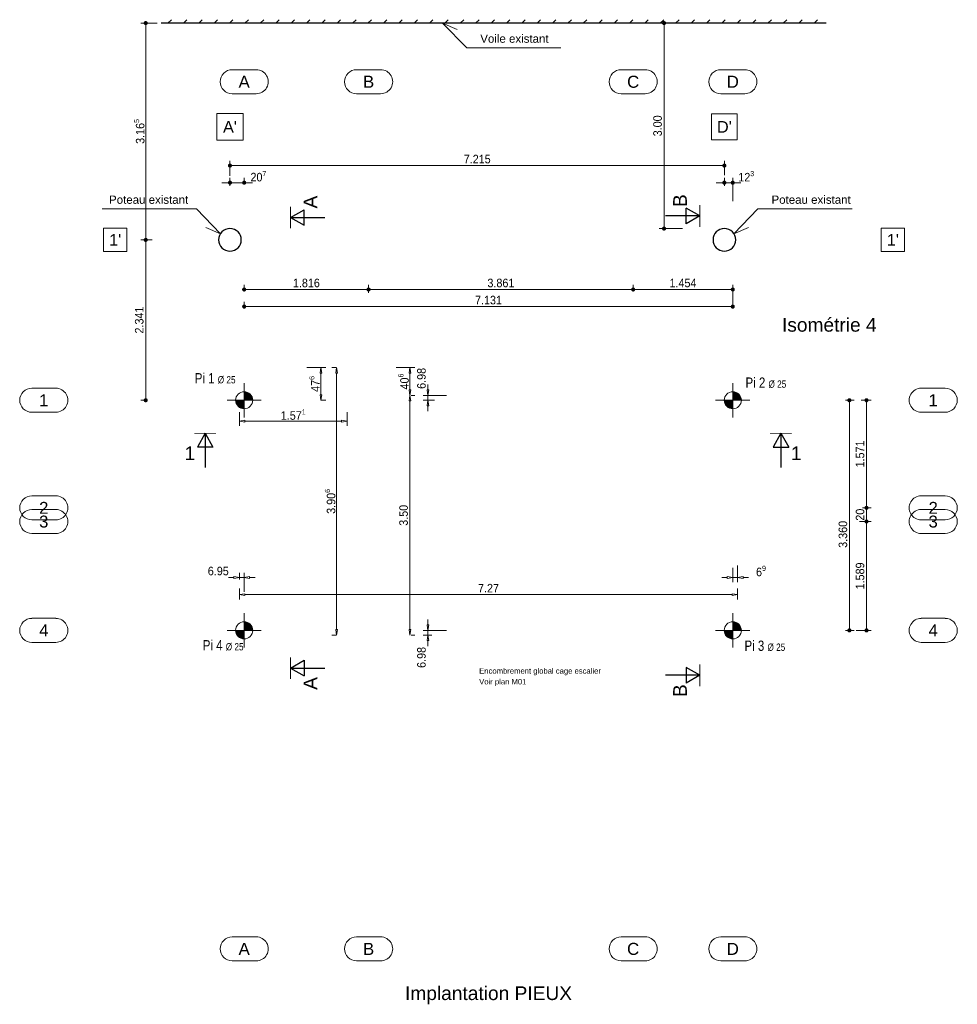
# Model space of a CAD drawing. Header units: metres. Extents: x -72 to 55, y -2 to 35.
# Tile 1 of 8: x -72 to -58, y 12 to 26. Entities that reach past the tile are written whole.
import ezdxf
from ezdxf.enums import TextEntityAlignment as Align

# ---------------------------------------------------------------- set-up
doc = ezdxf.new("R2010")
doc.units = ezdxf.units.M
for name, color, linetype in [('FOND. ESCAL. SECOURS . Implantation PIEUX', 7, 'Continuous'), ('FOND. ESCAL. SECOURS . Implantation PIEUX. Habillage', 7, 'Continuous'), ('FOND. ESCAL. SECOURS . Isométrie 4', 7, 'Continuous')]:
    doc.layers.add(name, color=color, linetype=linetype)
doc.styles.add('Arial', font='arial.ttf')
doc.styles.add('GrAnnotations', font='simplex.shx', dxfattribs={"height": 0.15})
doc.styles.add('GrCotations', font='arial.ttf', dxfattribs={"width": 0.9})
doc.styles.add('GrCoupe', font='swissli.ttf', dxfattribs={"height": 0.2})
doc.styles.add('GrTitreDessin', font='swissli.ttf', dxfattribs={"height": 0.2})
doc.styles.add('GrTrame', font='arial.ttf', dxfattribs={"height": 0.17})

msp = doc.modelspace()

# ---------------------------------------------------------------- hatches: boundary and pattern name
at = {"layer": 'FOND. ESCAL. SECOURS . Implantation PIEUX', "linetype": 'Continuous', "lineweight": 5}
h = msp.add_hatch(dxfattribs=at)
h.set_pattern_fill('ANSI31', color=252, scale=0.05)
h.set_pattern_definition([(45, (-43.29778, 0), (-0.1122532, 0.1122532), [])])
h.paths.add_polyline_path([(-59.932, 26.123), (-69.635, 26.123), (-69.635, 26.073), (-59.932, 26.073)])
at = {"layer": 'FOND. ESCAL. SECOURS . Implantation PIEUX', "linetype": 'Continuous', "lineweight": 20}
h = msp.add_hatch(color=140, dxfattribs=at)
edge = h.paths.add_edge_path()
edge.add_arc((-68.423, 20.567), 0.125, 180, 270)
edge.add_line((-68.423, 20.442), (-68.423, 20.567))
edge.add_line((-68.423, 20.567), (-68.548, 20.567))
h = msp.add_hatch(color=140, dxfattribs=at)
edge = h.paths.add_edge_path()
edge.add_line((-68.423, 20.567), (-68.298, 20.567))
edge.add_arc((-68.423, 20.567), 0.125, 0, 90)
edge.add_line((-68.423, 20.692), (-68.423, 20.567))
h = msp.add_hatch(color=140, dxfattribs=at)
edge = h.paths.add_edge_path()
edge.add_arc((-61.292, 20.567), 0.125, 180, 270)
edge.add_line((-61.292, 20.442), (-61.292, 20.567))
edge.add_line((-61.292, 20.567), (-61.417, 20.567))
h = msp.add_hatch(color=140, dxfattribs=at)
edge = h.paths.add_edge_path()
edge.add_line((-61.292, 20.567), (-61.167, 20.567))
edge.add_arc((-61.292, 20.567), 0.125, 0, 90)
edge.add_line((-61.292, 20.692), (-61.292, 20.567))
h = msp.add_hatch(color=140, dxfattribs=at)
edge = h.paths.add_edge_path()
edge.add_line((-68.423, 17.207), (-68.298, 17.207))
edge.add_arc((-68.423, 17.207), 0.125, 0, 90)
edge.add_line((-68.423, 17.332), (-68.423, 17.207))
h = msp.add_hatch(color=140, dxfattribs=at)
edge = h.paths.add_edge_path()
edge.add_line((-61.292, 17.207), (-61.167, 17.207))
edge.add_arc((-61.292, 17.207), 0.125, 0, 90)
edge.add_line((-61.292, 17.332), (-61.292, 17.207))
h = msp.add_hatch(color=140, dxfattribs=at)
edge = h.paths.add_edge_path()
edge.add_arc((-68.423, 17.207), 0.125, 180, 270)
edge.add_line((-68.423, 17.082), (-68.423, 17.207))
edge.add_line((-68.423, 17.207), (-68.548, 17.207))
h = msp.add_hatch(color=140, dxfattribs=at)
edge = h.paths.add_edge_path()
edge.add_arc((-61.292, 17.207), 0.125, 180, 270)
edge.add_line((-61.292, 17.082), (-61.292, 17.207))
edge.add_line((-61.292, 17.207), (-61.417, 17.207))

# ---------------------------------------------------------------- linework, layer by layer
at = {"layer": 'FOND. ESCAL. SECOURS . Implantation PIEUX', "color": 42, "linetype": 'Continuous', "lineweight": 18}
for p, q in [((-69.695, 26.073), (-69.93, 26.073)), ((-62.025, 26.073), (-62.365, 26.073)), ((-68.63, 23.844), (-68.63, 24.063)), ((-61.415, 23.853), (-61.415, 24.063)), ((-68.63, 23.696), (-68.63, 23.813)), ((-68.423, 23.743), (-68.423, 23.813)), ((-61.415, 23.696), (-61.415, 23.813)), ((-61.292, 23.473), (-61.292, 23.813)), ((-62.025, 23.073), (-62.365, 23.073)), ((-69.855, 22.908), (-69.93, 22.908)), ((-69.764, 22.908), (-69.93, 22.908)), ((-68.423, 22.184), (-68.423, 22.254)), ((-66.607, 22.137), (-66.607, 22.254)), ((-66.607, 22.137), (-66.607, 22.254)), ((-62.746, 22.162), (-62.746, 22.254)), ((-62.746, 22.162), (-62.746, 22.254)), ((-61.292, 21.914), (-61.292, 22.254)), ((-68.423, 21.934), (-68.423, 22.004)), ((-61.292, 21.934), (-61.292, 22.004)), ((-67.508, 21.043), (-67.233, 21.043)), ((-67.08, 21.043), (-67.144, 21.043)), ((-66.207, 21.043), (-65.933, 21.043)), ((-69.855, 20.567), (-69.93, 20.567)), ((-67.303, 20.567), (-67.233, 20.567)), ((-65.986, 20.637), (-65.933, 20.637)), ((-65.986, 20.637), (-65.933, 20.637)), ((-65.471, 20.637), (-65.811, 20.637)), ((-65.644, 20.567), (-65.811, 20.567)), ((-59.648, 20.567), (-59.52, 20.567)), ((-59.42, 20.567), (-59.27, 20.567)), ((-68.492, 20.395), (-68.492, 20.193)), ((-66.921, 20.395), (-66.921, 20.193)), ((-59.398, 18.996), (-59.27, 18.996)), ((-59.398, 18.996), (-59.27, 18.996)), ((-59.444, 18.796), (-59.27, 18.796)), ((-59.398, 18.796), (-59.27, 18.796)), ((-61.292, 18.12), (-61.292, 17.909)), ((-61.222, 18.156), (-61.222, 17.909)), ((-68.492, 17.949), (-68.492, 18.049)), ((-68.423, 17.769), (-68.423, 18.049)), ((-68.492, 17.818), (-68.492, 17.659)), ((-61.222, 17.818), (-61.222, 17.659)), ((-67.08, 17.138), (-67.144, 17.138)), ((-65.986, 17.138), (-65.933, 17.138)), ((-65.471, 17.207), (-65.811, 17.207)), ((-65.683, 17.138), (-65.811, 17.138)), ((-59.648, 17.207), (-59.52, 17.207)), ((-59.49, 17.207), (-59.27, 17.207))]:
    msp.add_line(p, q, dxfattribs=at)
at = {"layer": 'FOND. ESCAL. SECOURS . Implantation PIEUX', "color": 40, "linetype": 'Continuous', "lineweight": 18}
for p, q in [((-69.86, 26.043), (-69.86, 26.013)), ((-62.295, 26.043), (-62.295, 26.013)), ((-69.86, 22.968), (-69.86, 26.013)), ((-62.295, 23.133), (-62.295, 26.013)), ((-68.6, 23.993), (-68.57, 23.993)), ((-68.57, 23.993), (-61.475, 23.993)), ((-61.445, 23.993), (-61.475, 23.993)), ((-68.69, 23.743), (-68.75, 23.743)), ((-68.66, 23.743), (-68.69, 23.743)), ((-68.423, 23.743), (-68.63, 23.743)), ((-68.393, 23.743), (-68.363, 23.743)), ((-68.363, 23.743), (-68.303, 23.743)), ((-61.475, 23.743), (-61.535, 23.743)), ((-61.445, 23.743), (-61.475, 23.743)), ((-61.292, 23.743), (-61.415, 23.743)), ((-61.262, 23.743), (-61.232, 23.743)), ((-61.232, 23.743), (-61.172, 23.743)), ((-62.295, 23.103), (-62.295, 23.133)), ((-69.86, 22.938), (-69.86, 22.968)), ((-69.86, 22.878), (-69.86, 22.848)), ((-69.86, 22.848), (-69.86, 20.627)), ((-68.393, 22.184), (-68.363, 22.184)), ((-68.363, 22.184), (-66.667, 22.184)), ((-66.637, 22.184), (-66.667, 22.184)), ((-66.577, 22.184), (-66.547, 22.184)), ((-62.806, 22.184), (-66.547, 22.184)), ((-62.776, 22.184), (-62.806, 22.184)), ((-62.716, 22.184), (-62.686, 22.184)), ((-62.686, 22.184), (-61.352, 22.184)), ((-61.322, 22.184), (-61.352, 22.184)), ((-68.393, 21.934), (-68.363, 21.934)), ((-68.363, 21.934), (-61.352, 21.934)), ((-61.322, 21.934), (-61.352, 21.934)), ((-67.316, 20.963), (-67.303, 21.043)), ((-67.303, 21.043), (-67.289, 20.963)), ((-67.087, 20.963), (-67.074, 21.043)), ((-67.074, 21.043), (-67.06, 20.963)), ((-66.016, 20.963), (-66.003, 21.043)), ((-66.003, 21.043), (-65.989, 20.963)), ((-67.316, 20.963), (-67.289, 20.963)), ((-67.303, 20.647), (-67.303, 20.963)), ((-67.087, 20.963), (-67.06, 20.963)), ((-67.074, 17.218), (-67.074, 20.963)), ((-66.016, 20.963), (-65.989, 20.963)), ((-66.003, 20.717), (-66.003, 20.963)), ((-66.003, 20.637), (-66.016, 20.717)), ((-65.989, 20.717), (-66.016, 20.717)), ((-65.989, 20.717), (-66.003, 20.637)), ((-65.741, 20.637), (-65.754, 20.717)), ((-65.728, 20.717), (-65.754, 20.717)), ((-65.741, 20.717), (-65.741, 20.797)), ((-65.728, 20.717), (-65.741, 20.637)), ((-69.86, 20.597), (-69.86, 20.627)), ((-67.303, 20.567), (-67.316, 20.647)), ((-67.289, 20.647), (-67.316, 20.647)), ((-67.289, 20.647), (-67.303, 20.567)), ((-66.016, 20.557), (-66.003, 20.637)), ((-66.016, 20.557), (-65.989, 20.557)), ((-66.003, 20.637), (-65.989, 20.557)), ((-66.003, 20.557), (-66.003, 17.218)), ((-65.754, 20.487), (-65.741, 20.567)), ((-65.741, 20.637), (-65.741, 20.567)), ((-65.741, 20.567), (-65.728, 20.487)), ((-65.754, 20.487), (-65.728, 20.487)), ((-65.741, 20.487), (-65.741, 20.407)), ((-59.59, 20.537), (-59.59, 20.507)), ((-59.59, 20.507), (-59.59, 17.267)), ((-59.34, 20.537), (-59.34, 20.507)), ((-59.34, 20.507), (-59.34, 19.056)), ((-68.492, 20.263), (-68.412, 20.276)), ((-68.412, 20.249), (-68.412, 20.276)), ((-67.001, 20.276), (-66.921, 20.263)), ((-67.001, 20.276), (-67.001, 20.249)), ((-68.412, 20.249), (-68.492, 20.263)), ((-68.412, 20.263), (-67.001, 20.263)), ((-66.921, 20.263), (-67.001, 20.249)), ((-59.34, 19.056), (-59.34, 19.116)), ((-59.34, 19.026), (-59.34, 19.056)), ((-59.34, 19.026), (-59.34, 19.056)), ((-59.34, 18.996), (-59.34, 18.796)), ((-59.34, 18.766), (-59.34, 18.736)), ((-59.34, 18.766), (-59.34, 18.736)), ((-59.34, 18.736), (-59.34, 18.676)), ((-59.34, 18.736), (-59.34, 17.267)), ((-68.572, 17.979), (-68.652, 17.979)), ((-68.572, 17.992), (-68.492, 17.979)), ((-68.572, 17.992), (-68.572, 17.966)), ((-68.492, 17.979), (-68.572, 17.966)), ((-68.492, 17.979), (-68.423, 17.979)), ((-68.423, 17.979), (-68.343, 17.992)), ((-68.343, 17.966), (-68.423, 17.979)), ((-68.343, 17.966), (-68.343, 17.992)), ((-68.343, 17.979), (-68.263, 17.979)), ((-61.372, 17.979), (-61.452, 17.979)), ((-61.372, 17.992), (-61.292, 17.979)), ((-61.372, 17.992), (-61.372, 17.966)), ((-61.292, 17.979), (-61.372, 17.966)), ((-61.292, 17.979), (-61.222, 17.979)), ((-61.222, 17.979), (-61.142, 17.992)), ((-61.142, 17.966), (-61.222, 17.979)), ((-61.142, 17.966), (-61.142, 17.992)), ((-61.142, 17.979), (-61.062, 17.979)), ((-68.492, 17.729), (-68.412, 17.742)), ((-68.412, 17.716), (-68.492, 17.729)), ((-68.412, 17.716), (-68.412, 17.742)), ((-61.302, 17.729), (-68.412, 17.729)), ((-61.302, 17.742), (-61.222, 17.729)), ((-61.302, 17.742), (-61.302, 17.716)), ((-61.222, 17.729), (-61.302, 17.716)), ((-65.741, 17.207), (-65.754, 17.287)), ((-65.728, 17.287), (-65.754, 17.287)), ((-65.741, 17.287), (-65.741, 17.367)), ((-65.728, 17.287), (-65.741, 17.207)), ((-59.59, 17.237), (-59.59, 17.267)), ((-59.34, 17.237), (-59.34, 17.267)), ((-67.074, 17.138), (-67.087, 17.218)), ((-67.06, 17.218), (-67.087, 17.218)), ((-67.06, 17.218), (-67.074, 17.138)), ((-66.003, 17.138), (-66.016, 17.218)), ((-65.989, 17.218), (-66.016, 17.218)), ((-65.989, 17.218), (-66.003, 17.138)), ((-65.754, 17.058), (-65.741, 17.138)), ((-65.741, 17.207), (-65.741, 17.138)), ((-65.741, 17.138), (-65.728, 17.058)), ((-65.754, 17.058), (-65.728, 17.058)), ((-65.741, 17.058), (-65.741, 16.978))]:
    msp.add_line(p, q, dxfattribs=at)
at = {"layer": 'FOND. ESCAL. SECOURS . Implantation PIEUX', "color": 252, "linetype": 'Continuous', "lineweight": 30}
msp.add_line((-59.927, 26.073), (-69.635, 26.073), dxfattribs=at)
at = {"layer": 'FOND. ESCAL. SECOURS . Implantation PIEUX', "color": 6, "linetype": 'Continuous', "lineweight": 18}
for p, q in [((-68.598, 25.393), (-68.247, 25.393)), ((-66.782, 25.393), (-66.431, 25.393)), ((-62.921, 25.393), (-62.57, 25.393)), ((-61.467, 25.393), (-61.116, 25.393)), ((-68.598, 25.042), (-68.247, 25.042)), ((-66.782, 25.042), (-66.431, 25.042)), ((-62.921, 25.042), (-62.57, 25.042)), ((-61.467, 25.042), (-61.116, 25.042)), ((-68.823, 24.365), (-68.823, 24.751)), ((-68.823, 24.751), (-68.437, 24.751)), ((-68.437, 24.751), (-68.437, 24.365)), ((-61.602, 24.371), (-61.602, 24.746)), ((-61.602, 24.746), (-61.227, 24.746)), ((-61.227, 24.746), (-61.227, 24.371)), ((-68.437, 24.365), (-68.823, 24.365)), ((-61.227, 24.371), (-61.602, 24.371)), ((-70.475, 22.738), (-70.475, 23.079)), ((-70.475, 23.079), (-70.134, 23.079)), ((-70.134, 23.079), (-70.134, 22.738)), ((-59.125, 22.738), (-59.125, 23.079)), ((-59.125, 23.079), (-58.784, 23.079)), ((-58.784, 23.079), (-58.784, 22.738)), ((-70.134, 22.738), (-70.475, 22.738)), ((-58.784, 22.738), (-59.125, 22.738)), ((-71.523, 20.743), (-71.172, 20.743)), ((-58.542, 20.743), (-58.191, 20.743)), ((-71.523, 20.392), (-71.172, 20.392)), ((-58.542, 20.392), (-58.191, 20.392)), ((-71.523, 19.172), (-71.172, 19.172)), ((-58.542, 19.172), (-58.191, 19.172)), ((-71.523, 18.972), (-71.172, 18.972)), ((-58.542, 18.972), (-58.191, 18.972)), ((-71.523, 18.821), (-71.172, 18.821)), ((-58.542, 18.821), (-58.191, 18.821)), ((-71.523, 18.621), (-71.172, 18.621)), ((-58.542, 18.621), (-58.191, 18.621)), ((-71.523, 17.383), (-71.172, 17.383)), ((-58.542, 17.383), (-58.191, 17.383)), ((-71.523, 17.032), (-71.172, 17.032)), ((-58.542, 17.032), (-58.191, 17.032)), ((-68.598, 12.733), (-68.247, 12.733)), ((-66.782, 12.733), (-66.431, 12.733)), ((-62.921, 12.733), (-62.57, 12.733)), ((-61.467, 12.733), (-61.116, 12.733)), ((-68.598, 12.382), (-68.247, 12.382)), ((-66.782, 12.382), (-66.431, 12.382)), ((-62.921, 12.382), (-62.57, 12.382)), ((-61.467, 12.382), (-61.116, 12.382))]:
    msp.add_line(p, q, dxfattribs=at)
at = {"layer": 'FOND. ESCAL. SECOURS . Implantation PIEUX', "color": 7, "linetype": 'Continuous', "lineweight": -3, "extrusion": (1.49976e-32, 1.22465e-16, -1)}
for p, q in [((-67.747, 23.236), (-67.547, 23.349)), ((-67.547, 23.122), (-67.547, 23.349)), ((-67.747, 23.236), (-67.547, 23.236)), ((-67.747, 23.236), (-67.547, 23.122)), ((-67.547, 23.236), (-67.247, 23.236))]:
    msp.add_line(p, q, dxfattribs=at)
at = {"layer": 'FOND. ESCAL. SECOURS . Implantation PIEUX', "color": 7, "linetype": 'Continuous', "lineweight": -3}
for p, q in [((-61.772, 23.257), (-61.972, 23.37)), ((-61.972, 23.143), (-61.972, 23.37)), ((-61.972, 23.257), (-62.272, 23.257)), ((-61.772, 23.257), (-61.972, 23.257)), ((-61.772, 23.257), (-61.972, 23.143)), ((-68.991, 20.084), (-69.105, 19.884)), ((-68.991, 20.084), (-68.991, 19.884)), ((-68.991, 20.084), (-68.878, 19.884)), ((-68.878, 19.884), (-69.105, 19.884)), ((-68.991, 19.884), (-68.991, 19.584)), ((-67.747, 16.656), (-67.547, 16.77)), ((-67.547, 16.77), (-67.547, 16.543)), ((-67.747, 16.656), (-67.547, 16.656)), ((-67.747, 16.656), (-67.547, 16.543)), ((-67.547, 16.656), (-67.247, 16.656))]:
    msp.add_line(p, q, dxfattribs=at)
at = {"layer": 'FOND. ESCAL. SECOURS . Implantation PIEUX', "color": 140, "linetype": 'Continuous', "lineweight": 20}
for p, q in [((-68.423, 20.692), (-68.423, 20.817)), ((-61.292, 20.692), (-61.292, 20.817)), ((-68.673, 20.567), (-68.548, 20.567)), ((-68.548, 20.567), (-68.423, 20.567)), ((-68.423, 20.567), (-68.423, 20.692)), ((-68.423, 20.567), (-68.298, 20.567)), ((-68.423, 20.442), (-68.423, 20.567)), ((-68.298, 20.567), (-68.173, 20.567)), ((-61.542, 20.567), (-61.417, 20.567)), ((-61.417, 20.567), (-61.292, 20.567)), ((-61.292, 20.567), (-61.292, 20.692)), ((-61.292, 20.567), (-61.167, 20.567)), ((-61.292, 20.442), (-61.292, 20.567)), ((-61.167, 20.567), (-61.042, 20.567)), ((-68.423, 20.317), (-68.423, 20.442)), ((-61.292, 20.317), (-61.292, 20.442)), ((-68.423, 17.332), (-68.423, 17.457)), ((-61.292, 17.332), (-61.292, 17.457)), ((-68.423, 17.207), (-68.423, 17.332)), ((-61.292, 17.207), (-61.292, 17.332)), ((-68.673, 17.207), (-68.548, 17.207)), ((-68.548, 17.207), (-68.423, 17.207)), ((-68.423, 17.207), (-68.298, 17.207)), ((-68.423, 17.082), (-68.423, 17.207)), ((-68.298, 17.207), (-68.173, 17.207)), ((-61.542, 17.207), (-61.417, 17.207)), ((-61.417, 17.207), (-61.292, 17.207)), ((-61.292, 17.207), (-61.167, 17.207)), ((-61.292, 17.082), (-61.292, 17.207)), ((-61.167, 17.207), (-61.042, 17.207)), ((-68.423, 16.957), (-68.423, 17.082)), ((-61.292, 16.957), (-61.292, 17.082))]:
    msp.add_line(p, q, dxfattribs=at)
at = {"layer": 'FOND. ESCAL. SECOURS . Implantation PIEUX', "color": 7, "linetype": 'Continuous', "lineweight": -3, "extrusion": (1.22465e-16, -2.71926e-32, -1)}
for p, q in [((-60.589, 20.084), (-60.702, 19.884)), ((-60.589, 20.084), (-60.589, 19.884)), ((-60.589, 20.084), (-60.475, 19.884)), ((-60.702, 19.884), (-60.475, 19.884)), ((-60.589, 19.884), (-60.589, 19.584))]:
    msp.add_line(p, q, dxfattribs=at)
at = {"layer": 'FOND. ESCAL. SECOURS . Implantation PIEUX', "color": 7, "linetype": 'Continuous', "lineweight": -3, "extrusion": (0, -1.22465e-16, -1)}
for p, q in [((-61.972, 16.551), (-62.272, 16.551)), ((-61.772, 16.551), (-61.972, 16.665)), ((-61.972, 16.665), (-61.972, 16.438)), ((-61.772, 16.551), (-61.972, 16.551)), ((-61.772, 16.551), (-61.972, 16.438))]:
    msp.add_line(p, q, dxfattribs=at)
at = {"layer": 'FOND. ESCAL. SECOURS . Implantation PIEUX', "color": 40, "linetype": 'Continuous', "lineweight": -3, "const_width": 0.03}
for points in [[(-69.86, 26.058, 1), (-69.86, 26.088, 1)], [(-62.295, 26.058, 1), (-62.295, 26.088, 1)], [(-68.615, 23.993, 1), (-68.645, 23.993, 1)], [(-61.43, 23.993, 1), (-61.4, 23.993, 1)], [(-68.645, 23.743, 1), (-68.615, 23.743, 1)], [(-68.408, 23.743, 1), (-68.438, 23.743, 1)], [(-61.43, 23.743, 1), (-61.4, 23.743, 1)], [(-61.277, 23.743, 1), (-61.307, 23.743, 1)], [(-62.295, 23.088, 1), (-62.295, 23.058, 1)], [(-69.86, 22.893, 1), (-69.86, 22.923, 1)], [(-69.86, 22.923, 1), (-69.86, 22.893, 1)], [(-68.408, 22.184, 1), (-68.438, 22.184, 1)], [(-66.622, 22.184, 1), (-66.592, 22.184, 1)], [(-66.592, 22.184, 1), (-66.622, 22.184, 1)], [(-62.761, 22.184, 1), (-62.731, 22.184, 1)], [(-62.731, 22.184, 1), (-62.761, 22.184, 1)], [(-61.307, 22.184, 1), (-61.277, 22.184, 1)], [(-68.408, 21.934, 1), (-68.438, 21.934, 1)], [(-61.307, 21.934, 1), (-61.277, 21.934, 1)], [(-69.86, 20.582, 1), (-69.86, 20.552, 1)], [(-59.59, 20.552, 1), (-59.59, 20.582, 1)], [(-59.34, 20.552, 1), (-59.34, 20.582, 1)], [(-59.34, 19.011, 1), (-59.34, 18.981, 1)], [(-59.34, 19.011, 1), (-59.34, 18.981, 1)], [(-59.34, 18.781, 1), (-59.34, 18.811, 1)], [(-59.34, 18.781, 1), (-59.34, 18.811, 1)], [(-59.59, 17.222, 1), (-59.59, 17.192, 1)], [(-59.34, 17.222, 1), (-59.34, 17.192, 1)]]:
    msp.add_lwpolyline(points, format="xyb", close=True, dxfattribs=at)
at = {"layer": 'FOND. ESCAL. SECOURS . Implantation PIEUX', "color": 7, "linetype": 'Continuous', "lineweight": 5}
for points in [[(-63.801, 25.711), (-65.175, 25.711), (-65.527, 26.073), (-65.314, 25.98)], [(-70.495, 23.359), (-69.121, 23.359), (-68.769, 22.996), (-68.982, 23.09)], [(-59.55, 23.36), (-60.924, 23.36), (-61.276, 22.997), (-61.063, 23.091)]]:
    msp.add_lwpolyline(points, dxfattribs=at)
at = {"layer": 'FOND. ESCAL. SECOURS . Implantation PIEUX', "color": 7, "linetype": 'Continuous', "lineweight": -3, "extrusion": (1.49976e-32, 1.22465e-16, -1), "const_width": 0.012}
msp.add_lwpolyline([(67.747, 23.076), (67.747, 23.395)], dxfattribs=at)
at = {"layer": 'FOND. ESCAL. SECOURS . Implantation PIEUX', "color": 7, "linetype": 'Continuous', "lineweight": -3, "const_width": 0.012}
for points in [[(-61.772, 23.098), (-61.772, 23.416)], [(-68.832, 20.085), (-69.15, 20.084)], [(-67.747, 16.815), (-67.747, 16.497)]]:
    msp.add_lwpolyline(points, dxfattribs=at)
at = {"layer": 'FOND. ESCAL. SECOURS . Implantation PIEUX', "color": 7, "linetype": 'Continuous', "lineweight": -3, "extrusion": (1.22465e-16, -2.71926e-32, -1), "const_width": 0.012}
msp.add_lwpolyline([(60.748, 20.085), (60.43, 20.084)], dxfattribs=at)
at = {"layer": 'FOND. ESCAL. SECOURS . Implantation PIEUX', "color": 7, "linetype": 'Continuous', "lineweight": -3, "extrusion": (0, -1.22465e-16, -1), "const_width": 0.012}
msp.add_lwpolyline([(61.772, 16.71), (61.772, 16.392)], dxfattribs=at)
at = {"layer": 'FOND. ESCAL. SECOURS . Implantation PIEUX', "color": 6, "linetype": 'Continuous', "lineweight": 18, "extrusion": (0, 0, -1)}
for centre, major_axis, start_param, end_param in [((-68.598, 25.217), (-0.124, 0.124), 3.926991, 7.068583), ((-68.247, 25.217), (-0.124, 0.124), 0.785398, 3.926991), ((-66.782, 25.217), (-0.124, 0.124), 3.926991, 7.068583), ((-66.431, 25.217), (-0.124, 0.124), 0.785398, 3.926991), ((-62.921, 25.217), (-0.124, 0.124), 3.926991, 7.068583), ((-62.57, 25.217), (-0.124, 0.124), 0.785398, 3.926991), ((-61.467, 25.217), (-0.124, 0.124), 3.926991, 7.068583), ((-61.116, 25.217), (-0.124, 0.124), 0.785398, 3.926991), ((-71.523, 20.567), (-0.124, 0.124), 3.926991, 7.068583), ((-71.172, 20.567), (-0.124, 0.124), 0.785398, 3.926991), ((-58.542, 20.567), (0.124, 0.124), 2.356194, 5.497787), ((-58.191, 20.567), (0.124, 0.124), -0.785398, 2.356194), ((-71.523, 18.996), (-0.124, 0.124), 3.926991, 7.068583), ((-71.172, 18.996), (-0.124, 0.124), 0.785398, 3.926991), ((-58.542, 18.996), (0.124, 0.124), 2.356194, 5.497787), ((-58.191, 18.996), (0.124, 0.124), -0.785398, 2.356194), ((-71.523, 18.796), (-0.124, 0.124), 3.926991, 7.068583), ((-71.172, 18.796), (-0.124, 0.124), 0.785398, 3.926991), ((-58.542, 18.796), (0.124, 0.124), 2.356194, 5.497787), ((-58.191, 18.796), (0.124, 0.124), -0.785398, 2.356194), ((-71.523, 17.207), (-0.124, 0.124), 3.926991, 7.068583), ((-71.172, 17.207), (-0.124, 0.124), 0.785398, 3.926991), ((-58.542, 17.207), (0.124, 0.124), 2.356194, 5.497787), ((-58.191, 17.207), (0.124, 0.124), -0.785398, 2.356194), ((-68.598, 12.557), (-0.124, 0.124), 3.926991, 7.068583), ((-68.247, 12.557), (-0.124, 0.124), 0.785398, 3.926991), ((-66.782, 12.557), (-0.124, 0.124), 3.926991, 7.068583), ((-66.431, 12.557), (-0.124, 0.124), 0.785398, 3.926991), ((-62.921, 12.557), (-0.124, 0.124), 3.926991, 7.068583), ((-62.57, 12.557), (-0.124, 0.124), 0.785398, 3.926991), ((-61.467, 12.557), (-0.124, 0.124), 3.926991, 7.068583), ((-61.116, 12.557), (-0.124, 0.124), 0.785398, 3.926991)]:
    msp.add_ellipse(centre, major_axis=major_axis, ratio=1, start_param=start_param, end_param=end_param, dxfattribs=at)
at = {"layer": 'FOND. ESCAL. SECOURS . Implantation PIEUX', "color": 7, "linetype": 'Continuous', "lineweight": 30}
for centre in [(-68.63, 22.908), (-61.415, 22.908)]:
    msp.add_ellipse(centre, major_axis=(0.117, 0.117), ratio=1, start_param=5.497787, end_param=11.780972, dxfattribs=at)
at = {"layer": 'FOND. ESCAL. SECOURS . Implantation PIEUX', "color": 140, "linetype": 'Continuous', "lineweight": 20}
for centre, major_axis, start_param, end_param in [((-68.423, 20.567), (-0.0884, 0.0884), -0.785398, 0.785398), ((-68.423, 20.567), (0.0884, 0.0884), 2.356194, 3.926991), ((-68.423, 20.567), (0.0884, 0.0884), 5.497787, 7.068583), ((-68.423, 20.567), (-0.0884, 0.0884), 2.356194, 3.926991), ((-61.292, 20.567), (-0.0884, 0.0884), -0.785398, 0.785398), ((-61.292, 20.567), (0.0884, 0.0884), 2.356194, 3.926991), ((-61.292, 20.567), (0.0884, 0.0884), 5.497787, 7.068583), ((-61.292, 20.567), (-0.0884, 0.0884), 2.356194, 3.926991), ((-68.423, 17.207), (-0.0884, 0.0884), -0.785398, 0.785398), ((-68.423, 17.207), (0.0884, 0.0884), 5.497787, 7.068583), ((-61.292, 17.207), (-0.0884, 0.0884), -0.785398, 0.785398), ((-61.292, 17.207), (0.0884, 0.0884), 5.497787, 7.068583), ((-68.423, 17.207), (0.0884, 0.0884), 2.356194, 3.926991), ((-68.423, 17.207), (-0.0884, 0.0884), 2.356194, 3.926991), ((-61.292, 17.207), (0.0884, 0.0884), 2.356194, 3.926991), ((-61.292, 17.207), (-0.0884, 0.0884), 2.356194, 3.926991)]:
    msp.add_ellipse(centre, major_axis=major_axis, ratio=1, start_param=start_param, end_param=end_param, dxfattribs=at)

# ---------------------------------------------------------------- texts
at = {"layer": 'FOND. ESCAL. SECOURS . Implantation PIEUX', "color": 5, "linetype": 'Continuous', "lineweight": 5, "style": 'GrTrame'}
for s, height, p in [('A', 0.176, (-68.423, 25.217)), ('B', 0.176, (-66.607, 25.217)), ('C', 0.176, (-62.746, 25.217)), ('D', 0.176, (-61.292, 25.217)), ("A'", 0.17, (-68.63, 24.558)), ("D'", 0.17, (-61.415, 24.558)), ("1'", 0.1707, (-70.305, 22.908)), ("1'", 0.1707, (-58.955, 22.908)), ('1', 0.174, (-71.348, 20.567)), ('1', 0.174, (-58.367, 20.567)), ('2', 0.174, (-71.348, 18.996)), ('2', 0.174, (-58.367, 18.996)), ('3', 0.174, (-71.348, 18.796)), ('3', 0.174, (-58.367, 18.796)), ('4', 0.174, (-71.348, 17.207)), ('4', 0.174, (-58.367, 17.207)), ('A', 0.176, (-68.423, 12.557)), ('B', 0.176, (-66.607, 12.557)), ('C', 0.176, (-62.746, 12.557)), ('D', 0.176, (-61.292, 12.557))]:
    msp.add_text(s, height=height, dxfattribs=at).set_placement(p, align=Align.MIDDLE_CENTER)
at = {"layer": 'FOND. ESCAL. SECOURS . Implantation PIEUX', "color": 7, "linetype": 'Continuous', "lineweight": 5, "char_height": 0.125, "attachment_point": 5, "rotation": 90, "style": 'GrCotations'}
for s, insert in [('\\A1;3.00', (-62.389, 24.573)), ('\\A1;3.16{\\H0.6x;\\S5^ ;}', (-69.954, 24.491)), ('\\A1;2.341', (-69.954, 21.738)), ('\\A1;6.98', (-65.835, 20.886)), ('\\A1;47{\\H0.6x;\\S6^ ;}', (-67.397, 20.805)), ('\\A1;40{\\H0.6x;\\S6^ ;}', (-66.096, 20.84)), ('\\A1;1.571', (-59.434, 19.782)), ('\\A1;3.90{\\H0.6x;\\S6^ ;}', (-67.168, 19.09)), ('\\A1;3.50', (-66.096, 18.887)), ('\\A1;20', (-59.434, 18.896)), ('\\A1;3.360', (-59.684, 18.609)), ('\\A1;1.589', (-59.434, 18.002)), ('\\A1;6.98', (-65.835, 16.812))]:
    msp.add_mtext(s, dxfattribs=dict(at, insert=insert))
at = {"layer": 'FOND. ESCAL. SECOURS . Implantation PIEUX', "color": 7, "linetype": 'Continuous', "lineweight": 5, "char_height": 0.125, "attachment_point": 5, "style": 'GrCotations'}
for s, insert in [('\\A1;7.215', (-65.022, 24.087)), ('\\A1;20{\\H0.6x;\\S7^ ;}', (-68.215, 23.837)), ('\\A1;12{\\H0.6x;\\S3^ ;}', (-61.095, 23.837)), ('\\A1;1.816', (-67.515, 22.278)), ('\\A1;3.861', (-64.676, 22.278)), ('\\A1;1.454', (-62.019, 22.278)), ('\\A1;7.131', (-64.857, 22.028)), ('\\A1;1.57{\\H0.6x;\\S1^ ;}', (-67.707, 20.357)), ('\\A1;6.95', (-68.801, 18.073)), ('\\A1;6{\\H0.6x;\\S9^ ;}', (-60.88, 18.073)), ('\\A1;7.27', (-64.857, 17.823))]:
    msp.add_mtext(s, dxfattribs=dict(at, insert=insert))
at = {"layer": 'FOND. ESCAL. SECOURS . Implantation PIEUX', "color": 7, "linetype": 'Continuous', "lineweight": -3, "char_height": 0.2, "attachment_point": 5, "rotation": 90, "style": 'GrCoupe'}
for s, insert in [('{A}', (-67.457, 23.46)), ('{B}', (-62.062, 23.481)), ('{A}', (-67.457, 16.432)), ('{B}', (-62.062, 16.327))]:
    msp.add_mtext(s, dxfattribs=dict(at, insert=insert))
at = {"layer": 'FOND. ESCAL. SECOURS . Implantation PIEUX', "color": 7, "linetype": 'Continuous', "lineweight": -3, "char_height": 0.2, "attachment_point": 5, "style": 'GrCoupe'}
for insert in [(-69.215, 19.794), (-60.365, 19.794)]:
    msp.add_mtext('{1}', dxfattribs=dict(at, insert=insert))
at = {"layer": 'FOND. ESCAL. SECOURS . Implantation PIEUX', "color": 252, "linetype": 'Continuous', "lineweight": 5, "insert": (-64.857, 12.01), "char_height": 0.2, "attachment_point": 2, "style": 'GrTitreDessin'}
msp.add_mtext('Implantation PIEUX', dxfattribs=at)
at = {"layer": 'FOND. ESCAL. SECOURS . Implantation PIEUX. Habillage', "color": 7, "linetype": 'Continuous', "lineweight": 5, "style": 'Arial'}
for s, p in [('Voile existant', (-64.977, 25.786)), ('Poteau existant', (-70.395, 23.435)), ('Poteau existant', (-60.726, 23.435))]:
    msp.add_text(s, height=0.12, dxfattribs=at).set_placement(p)
at = {"layer": 'FOND. ESCAL. SECOURS . Implantation PIEUX. Habillage', "color": 230, "linetype": 'Continuous', "lineweight": 5, "style": 'Arial'}
for s, p in [('Encombrement global cage escalier', (-64.993, 16.575)), ('Voir plan M01', (-64.993, 16.418))]:
    msp.add_text(s, height=0.08, dxfattribs=at).set_placement(p)
at = {"layer": 'FOND. ESCAL. SECOURS . Implantation PIEUX. Habillage', "color": 7, "linetype": 'Continuous', "lineweight": -3, "char_height": 0.15, "attachment_point": 1, "style": 'GrAnnotations'}
for s, insert in [('{\\fArial|b0|i0|c0|p34;\\W0.8;\\C3;Pi 1 \\H0.714x;\\C7;%%C \\H1.0004x;25}', (-69.144, 20.963)), ('{\\fArial|b0|i0|c0|p34;\\W0.8;\\C3;Pi 2 \\H0.714x;\\C7;%%C \\H1.0004x;25}', (-61.106, 20.899)), ('{\\fArial|b0|i0|c0|p34;\\W0.8;\\C3;Pi 4 \\H0.714x;\\C7;%%C \\H1.0004x;25}', (-69.027, 17.065)), ('{\\fArial|b0|i0|c0|p34;\\W0.8;\\C3;Pi 3 \\H0.714x;\\C7;%%C \\H1.0004x;25}', (-61.121, 17.058))]:
    msp.add_mtext(s, dxfattribs=dict(at, insert=insert))
at = {"layer": 'FOND. ESCAL. SECOURS . Isométrie 4', "color": 252, "linetype": 'Continuous', "lineweight": 5, "insert": (-59.883, 21.768), "char_height": 0.2, "attachment_point": 2, "style": 'GrTitreDessin'}
msp.add_mtext('Isométrie 4', dxfattribs=at)

doc.saveas('drawing.dxf')
